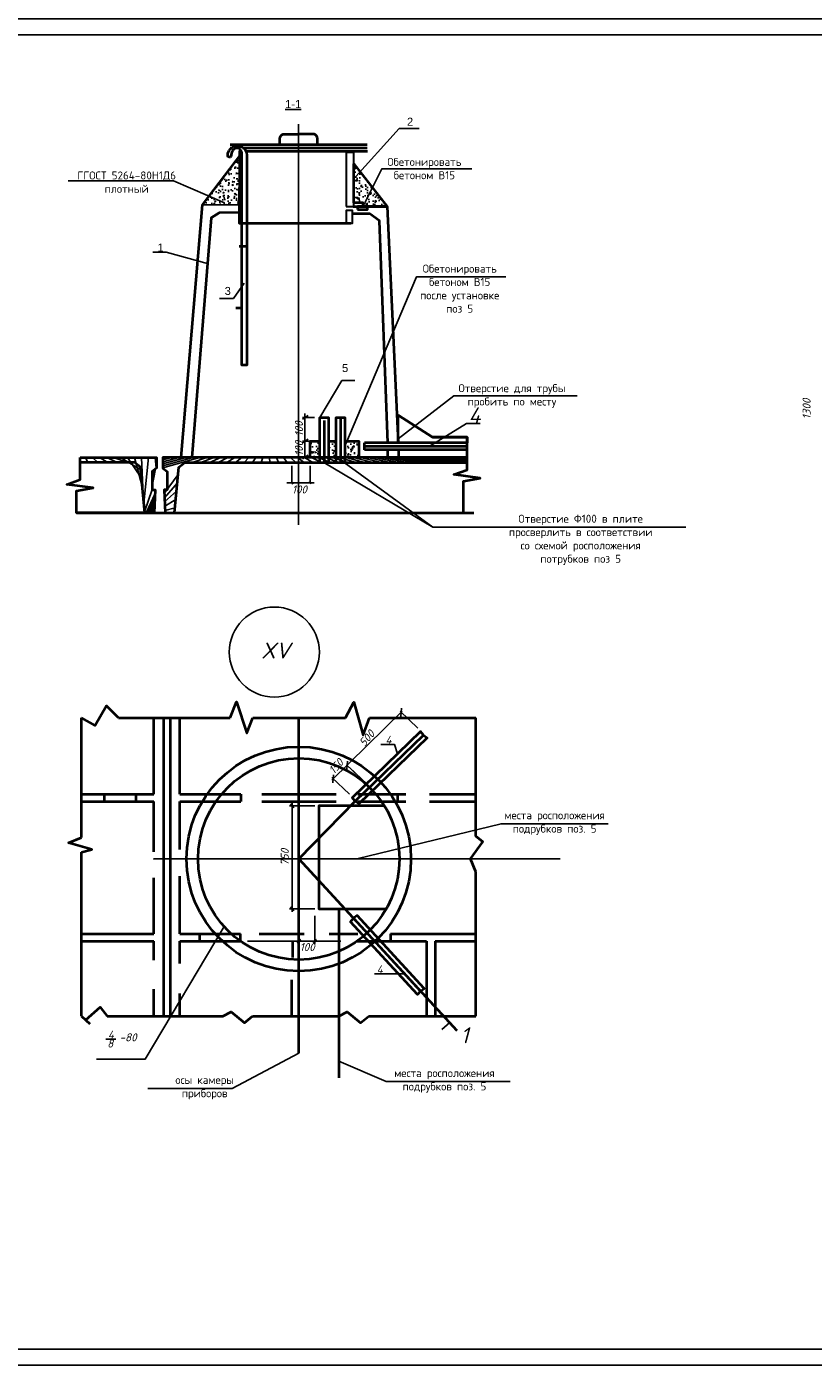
# Model space of a CAD drawing. Header units: millimetres. Extents: x -3143211 to -2549809, y 1060331 to 1341741.
# Tile 9 of 141: x -3112618 to -3088094, y 1160555 to 1202555. Entities that reach past the tile are written whole.
import ezdxf

# ---------------------------------------------------------------- set-up
doc = ezdxf.new("R2010")
doc.units = ezdxf.units.MM
doc.layers.add('размер', color=34, linetype='Continuous')
doc.layers.add('шрифт', color=1, linetype='Continuous')
doc.styles.get("Standard").update_dxf_attribs({"font": 'isocpeui.ttf'})

msp = doc.modelspace()

# ---------------------------------------------------------------- hatches: boundary and pattern name
h = msp.add_hatch()
h.set_pattern_fill('ANSI31', color=0, scale=750, style=0)
h.set_pattern_definition([(45, (-2106437688.592046, -2973652405.423488), (-66.29126073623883, 66.29126073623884), [])])
edge = h.paths.add_edge_path()
edge.add_line((-3105910.900444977, 1196429.131720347), (-3105909.796358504, 1198579.563214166))
edge.add_arc((-3106249.246120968, 1198561.607706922), 339.9243172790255, 3.027891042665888, 20.52159827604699)
edge.add_line((-3105930.893364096, 1198680.771726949), (-3105990.16957603, 1198680.771726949))
edge.add_line((-3105990.16957603, 1198680.771726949), (-3105992.164756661, 1196429.131720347))
edge.add_line((-3105992.164756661, 1196429.131720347), (-3105910.900444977, 1196429.131720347))
h = msp.add_hatch()
h.set_pattern_fill('AR-CONC', color=0, scale=50, style=0)
h.set_pattern_definition([(49.99999999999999, (-3106572.248391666, 1197748.876660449), (358.6300913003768, -31.37606749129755), [37.5, -412.5]), (355, (-3106572.248391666, 1197748.876660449), (-69.3756668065, 376.096066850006), [30, -330.0000000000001]), (100.4513999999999, (-3106542.36255125, 1197746.261990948), (289.2546908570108, 344.7197710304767), [31.87009499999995, -350.5710559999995]), (46.18420000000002, (-3106572.248391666, 1197848.876660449), (533.6205243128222, -82.75950716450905), [56.24999999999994, -618.7499999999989]), (96.63559999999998, (-3106527.780019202, 1197841.980007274), (467.3313527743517, 487.0589354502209), [47.80514399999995, -525.8564999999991]), (351.1842, (-3106572.248391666, 1197848.876660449), (467.3309725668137, 487.0593004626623), [45.00000000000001, -495.0000000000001]), (21, (-3106522.248391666, 1197823.876660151), (298.4535260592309, -201.3094453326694), [37.5, -412.5]), (326.0000000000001, (-3106522.248391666, 1197823.876660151), (121.6576659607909, 362.5750225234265), [30, -330]), (71.4514, (-3106497.377275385, 1197807.100857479), (420.111314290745, 161.2652483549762), [31.87009500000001, -350.5710560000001]), (37.50000000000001, (-3106572.248391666, 1197748.876660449), (6.079927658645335, 166.4469269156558), [0, -325.9999999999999, 0, -335, 0, -331.2500000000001]), (7.499999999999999, (-3106572.248391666, 1197748.876660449), (131.5347687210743, 197.2058559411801), [0, -191, 0, -318.5, 0, -126.25]), (327.5, (-3106683.748391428, 1197748.876660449), (266.9112180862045, -11.2774358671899), [0, -125, 0, -390.0000000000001, 0, -517.5]), (317.5, (-3106733.748391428, 1197748.876660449), (291.5930846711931, 50.05249116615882), [0, -162.5, 0, -259, 0, -367.5])])
h.paths.add_polyline_path([(-3105991.967461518, 1196999.524622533), (-3107144.26804439, 1197004.173328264), (-3106000.228738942, 1198497.490657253)])
h.paths.add_polyline_path([(-3101378.42452661, 1196951.171378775), (-3102132.365015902, 1196951.171378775), (-3102132.365015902, 1197061.517245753), (-3102418.131131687, 1197061.517245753), (-3102418.131131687, 1198283.42696665)])
h = msp.add_hatch()
h.set_pattern_fill('AR-CONC', color=0, scale=50, style=0)
h.set_pattern_definition([(49.99999999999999, (-3066301.857912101, 1189337.381409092), (358.6300913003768, -31.37606749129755), [37.5, -412.5]), (355, (-3066301.857912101, 1189337.381409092), (-69.3756668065, 376.096066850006), [30, -330.0000000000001]), (100.4513999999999, (-3066271.972072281, 1189334.76673959), (289.2546908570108, 344.7197710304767), [31.87009499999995, -350.5710559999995]), (46.18420000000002, (-3066301.857912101, 1189437.38140939), (533.6205243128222, -82.75950716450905), [56.24999999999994, -618.7499999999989]), (96.63559999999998, (-3066257.389539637, 1189430.484756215), (467.3313527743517, 487.0589354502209), [47.80514399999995, -525.8564999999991]), (351.1842, (-3066301.857912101, 1189437.38140939), (467.3309725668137, 487.0593004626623), [45.00000000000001, -495.0000000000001]), (21, (-3066251.857912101, 1189412.38140939), (298.4535260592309, -201.3094453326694), [37.5, -412.5]), (326.0000000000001, (-3066251.857912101, 1189412.38140939), (121.6576659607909, 362.5750225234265), [30, -330]), (71.4514, (-3066226.986795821, 1189395.605606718), (420.111314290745, 161.2652483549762), [31.87009500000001, -350.5710560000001]), (37.50000000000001, (-3066301.857912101, 1189337.381409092), (6.079927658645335, 166.4469269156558), [0, -325.9999999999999, 0, -335, 0, -331.2500000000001]), (7.499999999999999, (-3066301.857912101, 1189337.381409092), (131.5347687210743, 197.2058559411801), [0, -191, 0, -318.5, 0, -126.25]), (327.5, (-3066413.357912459, 1189337.381409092), (266.9112180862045, -11.2774358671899), [0, -125, 0, -390.0000000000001, 0, -517.5]), (317.5, (-3066463.357911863, 1189337.381409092), (291.5930846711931, 50.05249116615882), [0, -162.5, 0, -259, 0, -367.5])])
h.paths.add_polyline_path([(-3102265.84850625, 1189123.80151896), (-3102265.848506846, 1189625.523365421), (-3102698.1420298, 1189625.523365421), (-3102698.142029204, 1189123.80151896)])
h.paths.add_polyline_path([(-3102971.220303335, 1189123.801519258), (-3102971.220303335, 1189625.523365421), (-3103209.882352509, 1189625.523365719), (-3103209.882352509, 1189123.80151896)])
h.paths.add_polyline_path([(-3103482.96062664, 1189123.80151896), (-3103482.96062664, 1189625.523365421), (-3103776.945954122, 1189625.523365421), (-3103776.945954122, 1189123.80151896)])
h = msp.add_hatch()
h.set_pattern_fill('ANSI31', color=0, scale=1500, style=0)
h.set_pattern_definition([(45, (-2106373891.846165, -2973652353.99363), (-132.5825214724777, 132.5825214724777), [])])
h.paths.add_polyline_path([(-3098879.227598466, 1188966.742069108), (-3098879.227598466, 1189123.80151896), (-3108373.602749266, 1189123.80151896), (-3108373.602749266, 1188789.470010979), (-3108247.51713828, 1188686.909740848), (-3108247.51713828, 1188107.481647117), (-3108340.1514645, 1188107.481647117), (-3108308.951708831, 1187390.308372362), (-3108010.513574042, 1187390.308372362), (-3107881.80453793, 1188817.318493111), (-3107687.208122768, 1188966.742069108)])
h.paths.add_polyline_path([(-3110953.533065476, 1188966.742069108), (-3110953.533065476, 1189123.80151896), (-3108580.421748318, 1189123.80151896), (-3108580.421748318, 1188789.470010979), (-3108706.507359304, 1188686.909740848), (-3108706.507359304, 1188107.481647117), (-3108613.873033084, 1188107.481647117), (-3108645.072789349, 1187390.308372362), (-3108943.510923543, 1187390.308372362), (-3109072.21996025, 1188817.318493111), (-3109266.816374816, 1188966.742069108)])

# ---------------------------------------------------------------- linework, layer by layer
at = {"color": 0}
msp.add_line((-3100932.642974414, 1181295.38714586), (-3100955.15826241, 1181043.85246901), dxfattribs=at)
at = {"color": 0, "lineweight": 40, "ltscale": 25}
msp.add_line((-3105369.162765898, 1174262.069533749), (-3103966.460346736, 1174262.069533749), dxfattribs=at)
at = {"color": 0}
for points in [[(-3116696.731727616, 1160804.62021826), (-3057296.731727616, 1160804.62021826), (-3057296.731727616, 1202804.62021826), (-3116696.731727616, 1202804.62021826)], [(-3114696.731727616, 1161304.62021826), (-3057796.731727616, 1161304.62021826), (-3057796.731727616, 1202304.62021826), (-3114696.731727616, 1202304.62021826)], [(-3102418.131131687, 1197061.517245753), (-3102132.365015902, 1197061.517245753), (-3102132.365015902, 1196951.171378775), (-3102418.131131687, 1196951.171378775)], [(-3116696.731727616, 1118804.62021826), (-3057296.731727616, 1118804.62021826), (-3057296.731727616, 1160804.62021826), (-3116696.731727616, 1160804.62021826)]]:
    msp.add_lwpolyline(points, close=True, dxfattribs=at)
at = {"color": 0, "lineweight": 40, "ltscale": 25}
for points in [[(-3104730.226476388, 1198889.635342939), (-3104730.226476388, 1199072.984835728, -0.2906948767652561), (-3104621.810611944, 1199208.370412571), (-3104147.821388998, 1199208.370412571)], [(-3103552.40423819, 1198889.635342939), (-3103552.40423819, 1199072.984835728, 0.2906948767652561), (-3103660.820102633, 1199208.370412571), (-3104134.80932558, 1199208.370412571)], [(-3106254.535476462, 1198509.235954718, -0.6445422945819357), (-3106350.059048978, 1198531.841278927, -0.1416065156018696), (-3106339.335396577, 1198640.721542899, -0.189869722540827), (-3106183.704504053, 1198819.899540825, -0.2142201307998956), (-3105924.900033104, 1198813.720625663, -0.3021791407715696), (-3105753.028989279, 1198548.271239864), (-3105753.002009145, 1192004.006213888), (-3105910.900444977, 1192004.006213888), (-3105910.900444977, 1198576.546535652, 0.1236060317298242), (-3105950.955591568, 1198724.919870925, 0.4119027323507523), (-3106178.965659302, 1198724.919870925, 0.13499290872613), (-3106235.117297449, 1198619.733816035), (-3106254.535476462, 1198509.235954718)], [(-3105910.900444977, 1196429.131720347), (-3105909.796358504, 1198579.563214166, 0.0764792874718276), (-3105930.893364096, 1198680.771726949), (-3105990.16957603, 1198680.771726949), (-3105992.164756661, 1196429.131720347), (-3105910.900444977, 1196429.131720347)]]:
    msp.add_lwpolyline(points, format="xyb", dxfattribs=at)
for points in [[(-3106281.932528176, 1198889.635342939), (-3102005.508485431, 1198889.635342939)], [(-3106279.037705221, 1198783.78116606), (-3106261.616767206, 1198783.577993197)], [(-3105889.437065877, 1198779.237435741), (-3101999.637817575, 1198783.78116606)], [(-3105753.029511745, 1198674.999911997), (-3101991.539802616, 1198680.771726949)], [(-3107811.363852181, 1189123.80151896), (-3107144.26804439, 1197004.173328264), (-3105912.859217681, 1198611.53430937)], [(-3105753.002009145, 1192004.006213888), (-3105910.900444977, 1192004.006213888), (-3105909.796358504, 1198579.563214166)], [(-3101378.42452661, 1196951.171378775), (-3102132.365015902, 1196951.171378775), (-3102132.365015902, 1197061.517245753), (-3102418.131131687, 1197061.517245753), (-3102418.131131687, 1198283.42696665), (-3101378.42452661, 1196951.171378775)], [(-3105995.27442769, 1196766.262431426), (-3106625.45148746, 1196756.980619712), (-3106872.798004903, 1196601.418399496), (-3107471.061361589, 1189123.80151896)], [(-3101358.482415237, 1189580.007566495), (-3101616.121634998, 1196505.595665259), (-3101920.078017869, 1196721.49626313), (-3102446.935748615, 1196721.49626313)], [(-3102443.075984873, 1196951.171378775), (-3101378.42452661, 1196951.171378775), (-3101031.71968893, 1189580.007566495)], [(-3105926.914915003, 1196429.131720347), (-3102511.908435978, 1196429.131720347)], [(-3105788.617143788, 1195703.166036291), (-3105994.380139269, 1195703.166036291)], [(-3105879.396963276, 1193777.395845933), (-3106096.98552207, 1193777.395845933)], [(-3103482.96062664, 1188966.742069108), (-3103482.96062664, 1190366.203154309), (-3103209.882352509, 1190366.203154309), (-3103209.882352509, 1188966.742069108)], [(-3102971.220303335, 1188966.742069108), (-3102971.220303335, 1190366.203154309), (-3102698.142029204, 1190366.203154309), (-3102698.142029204, 1188966.742069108)], [(-3102834.681165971, 1190313.800096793), (-3102834.681165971, 1188966.742069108)], [(-3098879.227598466, 1188966.742069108), (-3098879.227598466, 1189758.627131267), (-3099960.92634634, 1189758.627131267), (-3101040.373565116, 1190438.369650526)], [(-3101040.373565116, 1190438.369650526), (-3099960.92634634, 1189758.627131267), (-3098879.227598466, 1189758.627131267), (-3098879.227598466, 1189580.007566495), (-3101031.71968893, 1189580.007566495), (-3101040.373565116, 1190438.369650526)], [(-3103346.421489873, 1190274.27321939), (-3103346.421489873, 1188966.742069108)], [(-3103482.96062664, 1189123.80151896), (-3103776.945954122, 1189123.80151896), (-3103776.945954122, 1189625.523365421), (-3103482.96062664, 1189625.523365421)], [(-3103209.882352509, 1189625.523365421), (-3102971.220303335, 1189625.523365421)], [(-3102698.142029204, 1189625.523365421), (-3102265.84850625, 1189625.523365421), (-3102265.84850625, 1189123.80151896), (-3102698.142029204, 1189123.80151896)], [(-3098879.227598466, 1189580.007566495), (-3102086.69114665, 1189580.007566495)], [(-3102086.69114665, 1189362.684600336), (-3102086.69114665, 1189580.007566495)], [(-3098879.227598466, 1189465.170008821), (-3102086.69114665, 1189465.170008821)], [(-3111075.75891272, 1187390.308372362), (-3111075.75891272, 1188078.88454972), (-3110553.725886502, 1188176.054790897), (-3111371.030827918, 1188280.411737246), (-3110953.533065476, 1188431.482265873), (-3110953.533065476, 1189123.80151896)], [(-3110953.533065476, 1189123.80151896), (-3108580.421748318, 1189123.80151896), (-3108580.421748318, 1188789.470010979), (-3108706.507359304, 1188686.909740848), (-3108706.507359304, 1188107.481647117), (-3108613.873033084, 1188107.481647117), (-3108645.072789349, 1187390.308372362), (-3108943.510923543, 1187390.308372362), (-3109072.21996025, 1188817.318493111), (-3109266.816374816, 1188966.742069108), (-3110953.533065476, 1188966.742069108)], [(-3098879.227598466, 1189123.80151896), (-3108373.602749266, 1189123.80151896), (-3108373.602749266, 1188789.470010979), (-3108247.51713828, 1188686.909740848), (-3108247.51713828, 1188107.481647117), (-3108340.1514645, 1188107.481647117), (-3108308.951708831, 1187390.308372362), (-3108010.513574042, 1187390.308372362), (-3107881.80453793, 1188817.318493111), (-3107687.208122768, 1188966.742069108), (-3098879.227598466, 1188966.742069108)], [(-3098879.227598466, 1189362.684600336), (-3102086.69114665, 1189362.684600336)], [(-3101358.482415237, 1189123.80151896), (-3101358.482415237, 1189362.684600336)], [(-3101029.100324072, 1189362.684600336), (-3101026.221098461, 1189123.80151896)], [(-3099001.453445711, 1187390.308372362), (-3099001.453445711, 1188383.570898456), (-3098479.420419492, 1188480.741139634), (-3099296.725360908, 1188585.098086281), (-3098879.227598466, 1188736.168615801), (-3098879.227598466, 1188966.742069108)], [(-3108943.510923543, 1187390.308372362), (-3111075.75891272, 1187390.308372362), (-3098675.946716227, 1187390.308372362)], [(-3106277.49379889, 1180996.161887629), (-3106083.247775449, 1181496.671093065), (-3105755.266682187, 1180518.913631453), (-3105570.25176851, 1180996.161887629)], [(-3102683.088951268, 1180996.161887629), (-3102422.335010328, 1181485.494337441), (-3102128.511975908, 1180457.216928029), (-3101927.207923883, 1180996.161887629)], [(-3109756.749033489, 1180996.461333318), (-3110133.931206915, 1181376.970506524), (-3110484.934796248, 1180757.230825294), (-3110914.678111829, 1180996.461333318)], [(-3110914.678111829, 1177260.572492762), (-3110914.678111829, 1180996.161887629)], [(-3110914.678111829, 1180996.161887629), (-3110913.996590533, 1180996.161887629)], [(-3109756.241774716, 1180996.161887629), (-3106277.49379889, 1180996.161887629)], [(-3108663.149348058, 1178621.105591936), (-3108663.149348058, 1180996.161887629)], [(-3108350.830143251, 1171688.330788), (-3108350.830143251, 1180996.161887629)], [(-3108135.969970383, 1171688.330788), (-3108135.969970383, 1180996.161887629)], [(-3107845.522759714, 1178621.105591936), (-3107845.522759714, 1180996.161887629)], [(-3105570.25176851, 1180996.161887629), (-3102683.088951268, 1180996.161887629)], [(-3104138.219826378, 1170539.506041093), (-3104138.219826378, 1180996.161887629)], [(-3101927.207923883, 1180996.161887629), (-3098615.8630623, 1180996.161887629)], [(-3098615.8630623, 1177306.53746037), (-3098615.8630623, 1180996.161887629)], [(-3100246.16113142, 1180460.763567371), (-3100335.593488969, 1180569.993465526), (-3102467.798525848, 1178506.248466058), (-3102378.366167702, 1178397.018567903), (-3100246.16113142, 1180460.763567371)], [(-3100246.16113142, 1180460.763567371), (-3100134.833176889, 1180373.956862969), (-3102267.038213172, 1178310.211863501), (-3102378.366167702, 1178397.018567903), (-3100246.16113142, 1180460.763567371)], [(-3110914.678111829, 1178621.105591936), (-3108663.149348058, 1178621.105591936)], [(-3110208.341373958, 1178621.105591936), (-3110208.341373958, 1178391.729922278)], [(-3109219.2769529, 1178621.105591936), (-3109219.2769529, 1178391.729922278)], [(-3107845.522759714, 1178621.105591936), (-3105941.694365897, 1178621.105591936)], [(-3105941.694365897, 1178621.105591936), (-3105941.694365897, 1178391.729922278)], [(-3105290.037612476, 1178621.105591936), (-3102973.536161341, 1178621.105591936)], [(-3102292.2878863, 1178621.105591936), (-3100796.307846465, 1178621.105591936)], [(-3101050.408950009, 1178391.729922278), (-3101050.408950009, 1178621.105591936)], [(-3100063.917704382, 1178621.105591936), (-3098615.8630623, 1178621.105591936)], [(-3110914.678111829, 1178391.729922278), (-3108663.149348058, 1178391.729922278)], [(-3108663.149348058, 1176820.985700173), (-3108663.149348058, 1178391.729922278)], [(-3107845.522759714, 1176890.157736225), (-3107845.522759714, 1178391.729922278)], [(-3107845.522759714, 1178391.729922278), (-3105941.694365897, 1178391.729922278)], [(-3105290.037612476, 1178391.729922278), (-3102973.536161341, 1178391.729922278)], [(-3104138.210613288, 1176594.768802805), (-3102378.366167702, 1178397.018567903)], [(-3101468.751858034, 1178253.476187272), (-3103509.721654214, 1178253.476187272), (-3103509.721654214, 1175037.33534096), (-3101408.409527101, 1175037.33534096), (-3101408.409527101, 1175037.33534096)], [(-3102292.2878863, 1178391.729922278), (-3100796.307846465, 1178391.729922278)], [(-3100063.917704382, 1178391.729922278), (-3098615.8630623, 1178391.729922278)], [(-3110914.678111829, 1176809.606750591), (-3110588.528087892, 1176894.499703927), (-3111320.918229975, 1177101.416920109), (-3110914.678111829, 1177260.572492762)], [(-3098615.8630623, 1176188.405933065), (-3098780.867955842, 1176594.754214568), (-3098390.710185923, 1177133.158200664), (-3098615.8630623, 1177306.53746037)], [(-3110914.678111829, 1171688.330788), (-3110914.678111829, 1176809.606750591)], [(-3104138.219826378, 1176594.754214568), (-3099205.120304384, 1171247.69593416)], [(-3108663.149348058, 1174262.069533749), (-3108663.149348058, 1176009.786367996)], [(-3107845.522759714, 1174262.069533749), (-3107845.522759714, 1176059.793857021)], [(-3098615.8630623, 1171688.330788), (-3098615.8630623, 1176188.405933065)], [(-3102884.439951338, 1174995.862063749), (-3102884.439951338, 1169767.683863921)], [(-3100336.334299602, 1172473.835227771), (-3100428.826115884, 1172367.183545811), (-3102522.64641241, 1174636.705801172), (-3102430.154596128, 1174743.357483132), (-3100336.334299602, 1172473.835227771)], [(-3100336.334299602, 1172473.835227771), (-3100222.591112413, 1172557.452239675), (-3102316.411409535, 1174826.974495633), (-3102430.154596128, 1174743.357483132), (-3100336.334299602, 1172473.835227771)], [(-3110914.678111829, 1174262.069533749), (-3108663.149348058, 1174262.069533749)], [(-3110914.678111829, 1174032.69386409), (-3108663.149348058, 1174032.69386409)], [(-3108663.149348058, 1173435.299006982), (-3108663.149348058, 1174032.69386409)], [(-3107845.522759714, 1174262.069533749), (-3105958.457333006, 1174262.069533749)], [(-3107845.522759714, 1173331.391229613), (-3107845.522759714, 1174032.69386409)], [(-3107845.522759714, 1174032.69386409), (-3105958.457333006, 1174032.69386409)], [(-3107235.680111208, 1174262.069533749), (-3107235.680111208, 1174032.69386409)], [(-3105958.457333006, 1174032.69386409), (-3105958.457333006, 1174262.069533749)], [(-3104337.962592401, 1174032.69386409), (-3104337.962592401, 1173523.935036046)], [(-3103192.577744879, 1174262.069533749), (-3102290.679652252, 1174262.069533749)], [(-3102317.98231975, 1174032.69386409), (-3100153.335561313, 1174032.69386409)], [(-3101279.421590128, 1174262.069533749), (-3098615.8630623, 1174262.069533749)], [(-3101279.421590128, 1174262.069533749), (-3101279.421590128, 1174032.69386409)], [(-3100153.335561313, 1174032.69386409), (-3100153.335561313, 1171688.330788)], [(-3099887.333520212, 1174032.69386409), (-3098615.8630623, 1174032.69386409)], [(-3099887.333520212, 1174032.69386409), (-3099887.333520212, 1171688.330788)], [(-3104365.945878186, 1172826.375477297), (-3104365.945878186, 1171688.330788)], [(-3108663.149348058, 1171688.330788), (-3108663.149348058, 1172533.96641521)], [(-3107845.522759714, 1171688.330788), (-3107845.522759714, 1172402.359878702)], [(-3110784.411090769, 1171570.648492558), (-3110333.462044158, 1171969.959791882), (-3110119.56681148, 1171688.330788)], [(-3106507.149732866, 1171688.330788), (-3106246.395791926, 1171828.14992903), (-3105834.264279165, 1171479.317449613), (-3105576.625059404, 1171688.330788)], [(-3102884.439951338, 1171688.330788), (-3102623.686010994, 1171828.14992903), (-3102211.554497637, 1171479.317449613), (-3101953.915278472, 1171688.330788)], [(-3110914.678111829, 1171688.330788), (-3110654.144069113, 1171452.966197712)], [(-3110119.56681148, 1171688.330788), (-3106507.149732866, 1171688.330788)], [(-3105576.625059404, 1171688.330788), (-3102884.439951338, 1171688.330788)], [(-3101953.915278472, 1171688.330788), (-3098615.8630623, 1171688.330788)]]:
    msp.add_lwpolyline(points, dxfattribs=at)
at = {"color": 0}
for points in [[(-3105991.967461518, 1196999.524622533), (-3107144.26804439, 1197004.173328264), (-3106000.228738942, 1198497.490657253), (-3105991.967461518, 1196999.524622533)], [(-3105926.914915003, 1196429.131720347), (-3105992.1647766, 1196429.109218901), (-3105991.387017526, 1198677.522025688)], [(-3102418.131131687, 1198283.42696665), (-3101378.42452661, 1196951.171378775)], [(-3102075.755149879, 1197067.206720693), (-3101546.96753756, 1198124.101531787), (-3098740.993280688, 1198124.101531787)], [(-3106452.727066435, 1197071.24924211), (-3108044.236256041, 1197751.141484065), (-3111335.191785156, 1197751.141484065)], [(-3105984.259188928, 1196999.935705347), (-3107144.26804439, 1197004.173328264)], [(-3105926.914915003, 1196429.131720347), (-3105926.914915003, 1196429.131720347)], [(-3102673.053565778, 1189544.373487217), (-3100469.450199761, 1194756.531324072), (-3097673.987709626, 1194756.531324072)], [(-3101033.196110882, 1189702.503073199), (-3099301.228418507, 1191046.993734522), (-3095452.934175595, 1191046.993734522)], [(-3100071.251255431, 1189465.170008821), (-3098903.351121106, 1190186.236082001), (-3098481.993594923, 1190186.236082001)], [(-3103913.645914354, 1189123.80151896), (-3104766.332022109, 1189123.80151896)], [(-3102971.220303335, 1189123.80151896), (-3103209.882352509, 1189123.80151896)], [(-3103351.08537034, 1188966.742069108), (-3099957.066582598, 1186948.475734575), (-3102723.23049263, 1188966.742069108), (-3099957.066582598, 1186948.475734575), (-3092059.668619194, 1186948.475734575)], [(-3102323.809288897, 1176594.754214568), (-3097825.254818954, 1177695.218425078), (-3094487.524250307, 1177695.218425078)], [(-3104138.219826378, 1176594.754214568), (-3108663.149348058, 1176594.754214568), (-3095981.574408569, 1176594.754214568)], [(-3104138.219826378, 1174821.135297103), (-3104138.219826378, 1173959.629029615)], [(-3102430.154596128, 1174743.357483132), (-3102316.411409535, 1174826.974495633)], [(-3100835.988672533, 1173015.417865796), (-3101776.687799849, 1173015.417865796)], [(-3100336.334299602, 1172473.835227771), (-3100222.591112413, 1172557.452239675)], [(-3099426.962698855, 1171488.154130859), (-3099676.333109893, 1171273.148848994)], [(-3104138.219826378, 1170539.506041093), (-3106218.310757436, 1169431.405956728), (-3108842.628355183, 1169431.405956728)], [(-3102884.439951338, 1170290.816102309), (-3101413.226728, 1169654.493259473), (-3097541.88384191, 1169654.493259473)]]:
    msp.add_lwpolyline(points, dxfattribs=at)
at = {"color": 0, "lineweight": 30}
for points in [[(-3102660.187687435, 1196949.075256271), (-3102418.131131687, 1196949.075256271), (-3102418.131131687, 1198635.848813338), (-3102660.187687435, 1198635.848813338)], [(-3102656.006276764, 1196429.131720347), (-3102457.871745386, 1196429.131720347), (-3102457.871745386, 1196821.960410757), (-3102656.006276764, 1196821.960410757)]]:
    msp.add_lwpolyline(points, close=True, dxfattribs=at)
at = {"color": 0, "lineweight": 40, "ltscale": 25}
msp.add_lwpolyline([(-3102309.592494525, 1196853.551968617), (-3101992.126938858, 1196853.551968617), (-3101992.126938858, 1196951.171378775), (-3102309.592494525, 1196951.171378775)], close=True, dxfattribs=at)
at = {"color": 0}
msp.add_circle((-3104899.558195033, 1183051.260085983), 1404.092726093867, dxfattribs=at)
at = {"color": 0, "lineweight": 40, "ltscale": 25}
for radius in [3501.408748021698, 3142.835951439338]:
    msp.add_circle((-3104138.219826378, 1176594.754214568), radius, dxfattribs=at)
at = {"layer": 'размер', "color": 0}
for p, q in [((-3102620.130639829, 1179643.126971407), (-3102642.645927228, 1179391.592294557)), ((-3103052.400005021, 1179219.881533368), (-3103074.915293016, 1178968.346856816))]:
    msp.add_line(p, q, dxfattribs=at)
for points in [[(-3104141.315357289, 1187024.007303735), (-3104141.315357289, 1199524.851489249)], [(-3102454.485205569, 1197780.384287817), (-3101004.349104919, 1199385.06882189), (-3100386.465282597, 1199385.06882189)], [(-3106949.671629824, 1195165.574619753), (-3108277.430306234, 1195523.861811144), (-3108694.284774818, 1195523.861811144)], [(-3105842.593606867, 1194558.12891273), (-3106174.180793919, 1194082.029110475), (-3106614.515490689, 1194082.029110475)], [(-3103476.527687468, 1190366.203154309), (-3102791.419649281, 1191520.417930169), (-3102393.54235188, 1191520.417930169)], [(-3103647.000579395, 1190366.203154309), (-3104024.935765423, 1190366.203154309)], [(-3103848.994873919, 1190435.075745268), (-3104023.970824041, 1190318.591233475)], [(-3103945.488964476, 1189123.80151896), (-3103946.453904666, 1190495.56384532)], [(-3103848.473857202, 1189694.395955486), (-3104023.449806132, 1189577.911444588)], [(-3103629.953290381, 1189625.523365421), (-3104018.824472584, 1189625.523365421)], [(-3103848.120929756, 1189192.674109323), (-3104023.096879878, 1189076.189598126)], [(-3104350.120847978, 1188861.187338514), (-3104350.120847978, 1188314.249140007)], [(-3103776.945954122, 1188861.187338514), (-3103776.945954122, 1188314.249140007)], [(-3103661.796339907, 1188332.964517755), (-3104504.833038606, 1188332.964517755)], [(-3104377.460839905, 1188366.352752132), (-3104318.92109231, 1188291.640963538)], [(-3103807.180769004, 1188373.09028743), (-3103748.641021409, 1188298.378500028)], [(-3103102.838241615, 1179055.751524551), (-3100910.492519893, 1181202.330488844)], [(-3100425.657041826, 1180679.994285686), (-3100978.681676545, 1181202.480211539)], [(-3101582.091385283, 1180169.091914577), (-3101151.727744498, 1180169.091914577), (-3101056.473401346, 1179872.259294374)], [(-3102094.039856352, 1179009.684254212), (-3102647.064490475, 1179532.170180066)], [(-3102006.411270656, 1178927.52406208), (-3102559.435905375, 1179450.009988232)], [(-3102557.8620793, 1178616.249286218), (-3103110.886713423, 1179138.735212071)], [(-3103641.27526299, 1178253.476187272), (-3104421.590804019, 1178253.476187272)], [(-3104396.502340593, 1178318.25426249), (-3104291.002134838, 1178191.738308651)], [(-3104343.752237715, 1174940.314823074), (-3104343.752237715, 1178336.631850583)], [(-3103641.27526299, 1175037.33534096), (-3104421.590804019, 1175037.33534096)], [(-3104396.502340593, 1175100.593317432), (-3104291.002134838, 1174974.07736419)], [(-3103640.953616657, 1174821.135297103), (-3103640.953616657, 1173959.629029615)], [(-3106467.248595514, 1174484.530812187), (-3108925.291625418, 1170350.705310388), (-3110449.576598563, 1170345.914173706)], [(-3105740.021718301, 1174032.69386409), (-3102821.718793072, 1174032.69386409)], [(-3104077.428549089, 1174083.899137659), (-3104196.116280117, 1173986.579173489)], [(-3103582.09222094, 1174083.899137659), (-3103700.779951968, 1173986.579173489)], [(-3110154.304683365, 1170970.259175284), (-3109847.45347754, 1170971.906128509)]]:
    msp.add_lwpolyline(points, dxfattribs=at)

# ---------------------------------------------------------------- texts
at = {"color": 0, "char_height": 500.0000000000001, "attachment_point": 5}
for s, insert in [('\\A1;4', (-3098654.913103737, 1190436.236082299)), ('\\A1;XV', (-3104861.477294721, 1183098.235668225)), ('\\A1;1', (-3098966.528337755, 1171092.841781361))]:
    msp.add_mtext(s, dxfattribs=dict(at, insert=insert))
at = {"layer": 'размер', "color": 0, "char_height": 250, "attachment_point": 5}
for s, insert in [('\\A1;{\\fArial|b0|i0|c238|p34;\\L1-1}', (-3104312.039947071, 1200148.469064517)), ('\\A1;{\\fArial|b0|i0|c238|p34;2}', (-3100665.206642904, 1199596.396578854)), ('\\A1;{\\fArial|b0|i0|c238|p34;1}', (-3108449.44978781, 1195669.860380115)), ('\\A1;{\\fArial|b0|i0|c238|p34;3}', (-3106353.054535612, 1194315.544803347)), ('\\A1;{\\fArial|b0|i0|c238|p34;5}', (-3102692.54747168, 1191910.408955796)), ('\\A1;100', (-3104116.375786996, 1188123.896266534)), ('\\A1;4', (-3101337.388126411, 1180312.050648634)), ('\\A1;100', (-3103874.556716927, 1173847.03644781)), ('\\A1;4', (-3101611.126935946, 1173154.039558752)), ('\\A1;8', (-3110018.235881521, 1170835.985084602)), ('\\A1;4', (-3109997.95748995, 1171112.944968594)), ('\\A1;-80', (-3109459.653582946, 1171029.250045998))]:
    msp.add_mtext(s, dxfattribs=dict(at, insert=insert))
for s, insert, rotation in [('\\A1;1300', (-3088295.104996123, 1190636.055127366), 90), ('\\A1;100', (-3104130.83545728, 1190014.516664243), 90), ('\\A1;100', (-3104130.83545728, 1189405.51497998), 90), ('\\A1;500', (-3102013.936849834, 1180360.127675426), 49.75506998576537), ('\\A1;150', (-3102974.683011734, 1179484.202177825), 48.16293938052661), ('\\A1;750', (-3104574.597890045, 1176648.399335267), 90)]:
    msp.add_mtext(s, dxfattribs=dict(at, insert=insert, rotation=rotation))
at = {"layer": 'шрифт', "color": 0, "char_height": 250, "attachment_point": 2}
for s, insert, width in [('\\A1;{\\fISOCPEUR|b0|i0|c204|p34;Обетонировать\\Pбетоном В15}', (-3100219.705054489, 1198468.35990356), 2502.121212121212), ('\\A1;{\\fISOCPEUR|b0|i0|c204|p34;ГГОСТ 5264-80Н1Д6\\Pплотный}', (-3109506.80377479, 1198045.229435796), 3171.818181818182), ('\\A1;{\\fISOCPEUR|b0|i0|c204|p34;Обетонировать\\Pбетоном В15\\fISOCPEUR|b0|i0|c238|p34;\\P\\fISOCPEUR|b0|i0|c204|p34;после установке \\fISOCPEUR|b0|i0|c238|p34;\\P\\fISOCPEUR|b0|i0|c204|p34;поз 5}', (-3099117.248402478, 1195138.440049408), 2726.55303030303), ('\\A1;{\\fISOCPEUR|b0|i0|c204|p34;Отверстие для трубы \\Pпробить по месту}', (-3097486.959354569, 1191408.493123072), 3591.893939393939), ('\\A1;{\\fISOCPEUR|b0|i0|c204|p34;Отверстие Ф100 в плите \\Pпросверлить в соответствии\\Pсо схемой росположения \\Pпотрубков поз 5}', (-3095343.300939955, 1187335.496532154), 4808.560606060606), ('\\A1;{\\fISOCPEUR|b0|i0|c204|p34;места росположения \\Pподрубков поз. 5}', (-3096155.26191537, 1178082.604920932), 3202.5), ('\\A1;{\\fISOCPEUR|b0|i0|c204|p34;осы камеры\\Pприборов}', (-3107072.639528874, 1169825.611291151), 1883.181818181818), ('\\A1;{\\fISOCPEUR|b0|i0|c204|p34;места росположения \\Pподрубков поз. 5}', (-3099592.806411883, 1170040.485545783), 3202.5)]:
    msp.add_mtext(s, dxfattribs=dict(at, insert=insert, width=width))

doc.saveas('drawing.dxf')
